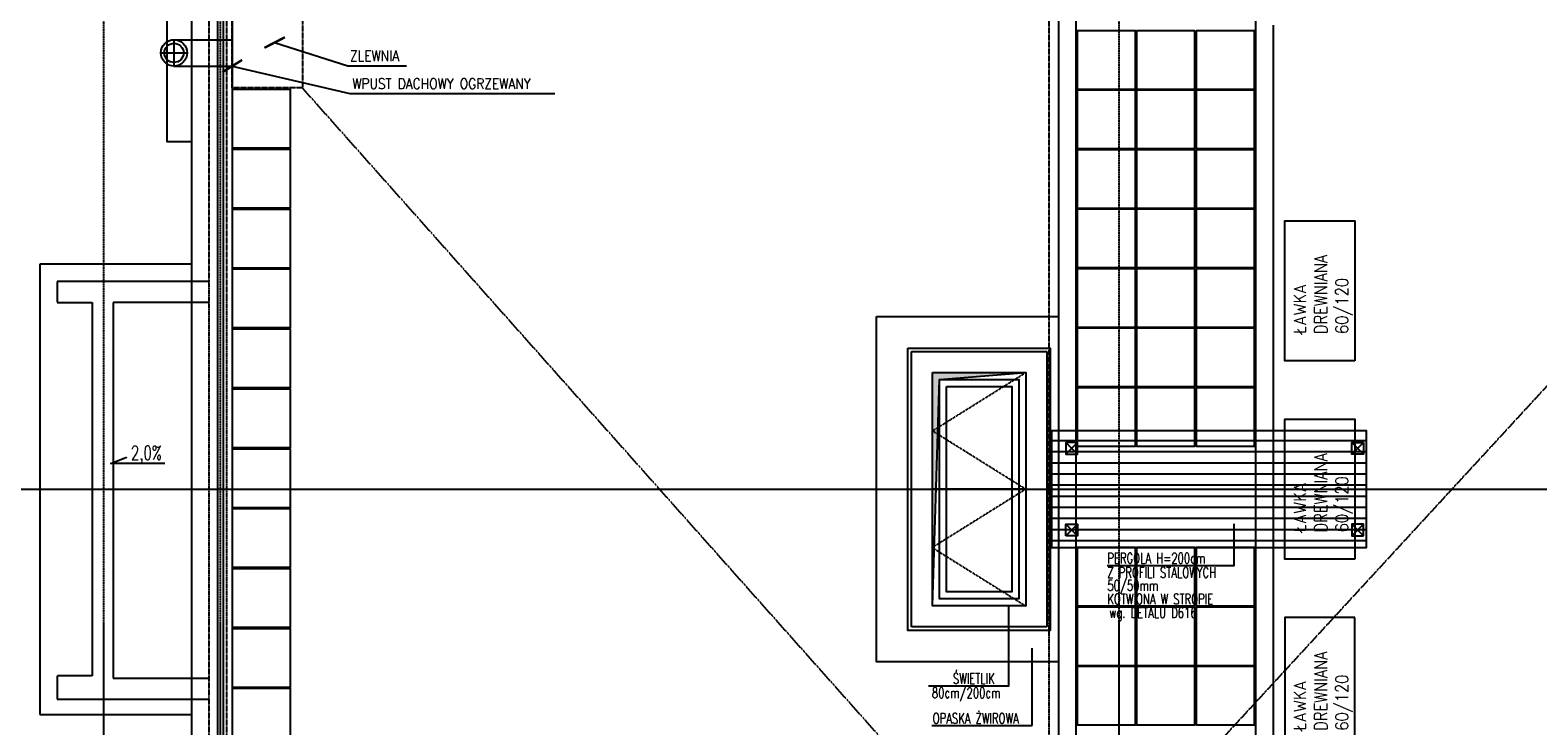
# Model space of a CAD drawing. Extents: x -7228 to 74941, y -112898 to 85621.
# Tile 28 of 256: x 54794 to 56087, y -99514 to -98918. Entities that reach past the tile are written whole.
import ezdxf
from ezdxf.enums import TextEntityAlignment as Align

# ---------------------------------------------------------------- set-up
doc = ezdxf.new("R2010")
doc.units = 0
doc.linetypes.add('CENTER', pattern=[2, 1.25, -0.25, 0.25, -0.25])
doc.linetypes.add('DASHED', pattern=[0.75, 0.5, -0.25])
doc.layers.get('0').update_dxf_attribs({"color": 101, "linetype": 'CONTINUOUS'})
for name, color, linetype in [('Ele-balustrada', 8, 'CONTINUOUS'), ('Ins-wod', 4, 'CONTINUOUS'), ('Okn---okna', 5, 'CONTINUOUS'), ('Opis-spadki', 61, 'CONTINUOUS'), ('Os-osie glowne', 1, 'CENTER'), ('Pos-ceramika', 14, 'CONTINUOUS'), ('Pzt-chodniki-hatch', 252, 'CONTINUOUS'), ('Sc-metal', 141, 'CONTINUOUS'), ('Sch-opis', 51, 'CONTINUOUS'), ('W-idok', 8, 'CONTINUOUS'), ('W-idok pod', 5, 'DASHED'), ('W-izol-w', 144, 'CONTINUOUS'), ('W-otwor-strop', 1, 'CONTINUOUS'), ('W-widok-spadki', 61, 'CONTINUOUS'), ('Wyp-meble', 155, 'CONTINUOUS')]:
    doc.layers.add(name, color=color, linetype=linetype)
doc.styles.add('ROMANS', font='romans', dxfattribs={"width": 0.85})
doc.dimstyles.new('CHMIELNA', dxfattribs={"dimscale": 3.5, "dimtxt": 4, "dimasz": 1.5, "dimexe": 3, "dimexo": 0, "dimgap": 1, "dimtad": 1, "dimdec": 1, "dimrnd": 0.5, "dimzin": 12, "dimdsep": 46, "dimtxsty": 'ROMANS', "dimblk": 'DIMTICK', "dimcen": 0.09, "dimse1": 1, "dimse2": 1, "dimclrd": 143, "dimclrt": 53, "dimadec": 0, "dimazin": 0, "dimtfac": 1, "dimtdec": 1, "dimtix": 1, "dimtmove": 2, "dimatfit": 2, "dimldrblk": 'ARCHTICK', "dimfxl": 0, "dimtolj": 1, "dimtzin": 0, "dimarcsym": 0})

# ---------------------------------------------------------------- blocks, each defined once
blk = doc.blocks.new('SPADKI')
at = {"ltscale": 25}
blk.add_lwpolyline([(0, 0), (0, -70), (-8, -50), (-8, -50)], dxfattribs=at)
at = {"ltscale": 25, "style": 'ROMANS', "width": 0.7}
blk.add_attdef('SP%', text='', height=18, rotation=90, dxfattribs=at).set_placement((-4.9, -24), align=Align.CENTER)
blk = doc.blocks.new('DIMTICK')
for p, q in [((0, 1), (0, -1)), ((-1, 0), (1, 0))]:
    blk.add_line(p, q)
at = {"const_width": 0.141}
blk.add_lwpolyline([(0.707, 0.707), (-0.707, -0.707)], dxfattribs=at)
blk = doc.blocks.new('_kdjkgjksjhgkfhh')
for p, q in [((-11.2, 0), (11.2, 0)), ((0, 11.2), (0, -11.2))]:
    blk.add_line(p, q)
for radius in [11.3, 8.25]:
    blk.add_circle((0, 0), radius)

msp = doc.modelspace()

# ---------------------------------------------------------------- hatches: boundary and pattern name
at = {"layer": 'W-idok'}
h = msp.add_hatch(dxfattribs=at)
h.set_pattern_fill('ANSI31', color=256, scale=3, angle=135, style=0)
h.paths.add_polyline_path([(55679.547, -99311.302), (55669.547, -99311.302), (55669.547, -99361.302), (55679.547, -99361.302)])
h.paths.add_polyline_path([(55679.547, -99261.302), (55669.547, -99261.302), (55669.547, -99311.302), (55679.547, -99311.302)])
h.paths.add_polyline_path([(55694.547, -99261.302), (55679.547, -99261.302), (55679.547, -99311.302), (55694.547, -99311.302)])
h.paths.add_polyline_path([(55694.547, -99311.302), (55679.547, -99311.302), (55679.547, -99361.302), (55694.547, -99361.302)])
h.paths.add_polyline_path([(55727.547, -99311.302), (55694.547, -99311.302), (55694.547, -99361.302), (55727.547, -99361.302)])
h.paths.add_polyline_path([(55727.547, -99261.302), (55694.547, -99261.302), (55694.547, -99311.302), (55727.547, -99311.302)])
h.paths.add_polyline_path([(55844.547, -99261.302), (55727.547, -99261.302), (55727.547, -99311.302), (55844.547, -99311.302)])
h.paths.add_polyline_path([(55844.547, -99311.302), (55727.547, -99311.302), (55727.547, -99361.302), (55844.547, -99361.302)])
h.paths.add_polyline_path([(55859.547, -99311.302), (55844.547, -99311.302), (55844.547, -99361.302), (55859.547, -99361.302)])
h.paths.add_polyline_path([(55859.547, -99261.302), (55844.547, -99261.302), (55844.547, -99311.302), (55859.547, -99311.302)])
h.paths.add_polyline_path([(55869.547, -99261.302), (55859.547, -99261.302), (55859.547, -99311.302), (55869.547, -99311.302)])
h.paths.add_polyline_path([(55869.547, -99311.302), (55859.547, -99311.302), (55859.547, -99361.302), (55869.547, -99361.302)])
h.paths.add_polyline_path([(55929.547, -99261.302), (55869.547, -99261.302), (55869.547, -99311.302), (55929.547, -99311.302)])
h.paths.add_polyline_path([(55929.547, -99311.302), (55869.547, -99311.302), (55869.547, -99361.302), (55929.547, -99361.302)])
h.paths.add_polyline_path([(55939.547, -99311.302), (55929.547, -99311.302), (55929.547, -99361.302), (55939.547, -99361.302)])
h.paths.add_polyline_path([(55939.547, -99261.302), (55929.547, -99261.302), (55929.547, -99311.302), (55939.547, -99311.302)])
h.paths.add_polyline_path([(55874.467, -99350.912), (55874.467, -99272.072), (55932.325, -99272.072), (55932.325, -99350.912)], flags=9)
at = {"layer": 'W-otwor-strop', "linetype": 'Continuous', "ltscale": 0.5}
h = msp.add_hatch(color=256, dxfattribs=at)
h.paths.add_polyline_path([(55647.547, -99211.302), (55567.547, -99211.302), (55567.547, -99311.302), (55570.64, -99311.302), (55573.547, -99217.302)])
h.paths.add_polyline_path([(55570.64, -99311.302), (55567.547, -99311.302), (55567.547, -99411.302)])

# ---------------------------------------------------------------- linework, layer by layer
at = {"layer": 'Ele-balustrada'}
for points in [[(54955.047, -100507.294), (54955.047, -97837.31)], [(54960.047, -100507.294), (54960.047, -97837.31)]]:
    msp.add_lwpolyline(points, dxfattribs=at)
at = {"layer": 'Okn---okna'}
for points in [[(55567.547, -99211.302), (55647.547, -99211.302), (55647.547, -99411.302), (55567.547, -99411.302)], [(55573.547, -99217.302), (55641.547, -99217.302), (55641.547, -99405.302), (55573.547, -99405.302)], [(55579.547, -99223.302), (55635.547, -99223.302), (55635.547, -99399.302), (55579.547, -99399.302)]]:
    msp.add_lwpolyline(points, close=True, dxfattribs=at)
at = {"layer": 'Okn---okna', "linetype": 'DASHED', "ltscale": 0.5}
for points in [[(55647.547, -99311.302), (55567.547, -99261.302), (55647.547, -99211.302)], [(55647.547, -99311.302), (55567.547, -99361.302), (55647.547, -99411.302)]]:
    msp.add_lwpolyline(points, dxfattribs=at)
at = {"layer": 'Okn---okna'}
msp.add_lwpolyline([(55647.547, -99311.302), (55567.547, -99311.302)], dxfattribs=at)
at = {"layer": 'Os-osie glowne'}
for points in [[(54857.547, -102606.302), (54857.547, -96629.302)], [(54957.547, -102606.302), (54957.547, -96629.302)], [(55727.547, -102606.302), (55727.547, -96629.302)], [(50525.547, -99311.302), (62792.547, -99311.302)]]:
    msp.add_lwpolyline(points, dxfattribs=at)
at = {"layer": 'Pos-ceramika'}
msp.add_lwpolyline([(55519.547, -99163.302), (55675.547, -99163.302), (55675.547, -99459.302), (55519.547, -99459.302)], close=True, dxfattribs=at)
at = {"layer": 'Pzt-chodniki-hatch'}
for points in [[(55691.548, -98918.302), (55691.548, -98968.302), (55741.548, -98968.302), (55741.548, -98918.302)], [(55742.548, -98918.302), (55742.548, -98968.302), (55792.548, -98968.302), (55792.548, -98918.302)], [(55793.548, -98918.302), (55793.548, -98968.302), (55843.548, -98968.302), (55843.548, -98918.302)], [(54967.547, -98968.782), (54967.547, -99018.782), (55017.547, -99018.782), (55017.547, -98968.782)], [(55691.548, -98969.302), (55691.548, -99019.302), (55741.548, -99019.302), (55741.548, -98969.302)], [(55742.548, -98969.302), (55742.548, -99019.302), (55792.548, -99019.302), (55792.548, -98969.302)], [(55793.548, -98969.302), (55793.548, -99019.302), (55843.548, -99019.302), (55843.548, -98969.302)], [(54967.547, -99020.122), (54967.547, -99070.122), (55017.547, -99070.122), (55017.547, -99020.122)], [(55691.548, -99020.302), (55691.548, -99070.302), (55741.548, -99070.302), (55741.548, -99020.302)], [(55742.548, -99020.302), (55742.548, -99070.302), (55792.548, -99070.302), (55792.548, -99020.302)], [(55793.548, -99020.302), (55793.548, -99070.302), (55843.548, -99070.302), (55843.548, -99020.302)], [(54967.547, -99071.462), (54967.547, -99121.462), (55017.547, -99121.462), (55017.547, -99071.462)], [(55691.548, -99071.302), (55691.548, -99121.302), (55741.548, -99121.302), (55741.548, -99071.302)], [(55742.548, -99071.302), (55742.548, -99121.302), (55792.548, -99121.302), (55792.548, -99071.302)], [(55793.548, -99071.302), (55793.548, -99121.302), (55843.548, -99121.302), (55843.548, -99071.302)], [(54967.547, -99122.802), (54967.547, -99172.802), (55017.547, -99172.802), (55017.547, -99122.802)], [(55691.548, -99122.302), (55691.548, -99172.302), (55741.548, -99172.302), (55741.548, -99122.302)], [(55742.548, -99122.302), (55742.548, -99172.302), (55792.548, -99172.302), (55792.548, -99122.302)], [(55793.548, -99122.302), (55793.548, -99172.302), (55843.548, -99172.302), (55843.548, -99122.302)], [(54967.547, -99174.142), (54967.547, -99224.142), (55017.547, -99224.142), (55017.547, -99174.142)], [(55691.548, -99173.302), (55691.548, -99223.302), (55741.548, -99223.302), (55741.548, -99173.302)], [(55742.548, -99173.302), (55742.548, -99223.302), (55792.548, -99223.302), (55792.548, -99173.302)], [(55793.548, -99173.302), (55793.548, -99223.302), (55843.548, -99223.302), (55843.548, -99173.302)], [(54967.547, -99225.482), (54967.547, -99275.482), (55017.547, -99275.482), (55017.547, -99225.482)], [(55691.548, -99224.302), (55691.548, -99274.302), (55741.548, -99274.302), (55741.548, -99224.302)], [(55742.548, -99224.302), (55742.548, -99274.302), (55792.548, -99274.302), (55792.548, -99224.302)], [(55793.548, -99224.302), (55793.548, -99274.302), (55843.548, -99274.302), (55843.548, -99224.302)], [(54967.547, -99276.822), (54967.547, -99326.822), (55017.547, -99326.822), (55017.547, -99276.822)], [(54967.547, -99328.162), (54967.547, -99378.162), (55017.547, -99378.162), (55017.547, -99328.162)], [(55691.548, -99361.302), (55691.548, -99411.302), (55741.548, -99411.302), (55741.548, -99361.302)], [(55742.548, -99361.302), (55742.548, -99411.302), (55792.548, -99411.302), (55792.548, -99361.302)], [(55793.548, -99361.302), (55793.548, -99411.302), (55843.548, -99411.302), (55843.548, -99361.302)], [(54967.547, -99379.502), (54967.547, -99429.502), (55017.547, -99429.502), (55017.547, -99379.502)], [(55691.548, -99412.302), (55691.548, -99462.302), (55741.548, -99462.302), (55741.548, -99412.302)], [(55742.548, -99412.302), (55742.548, -99462.302), (55792.548, -99462.302), (55792.548, -99412.302)], [(55793.548, -99412.302), (55793.548, -99462.302), (55843.548, -99462.302), (55843.548, -99412.302)], [(54967.547, -99430.842), (54967.547, -99480.842), (55017.547, -99480.842), (55017.547, -99430.842)], [(55691.548, -99463.302), (55691.548, -99513.302), (55741.548, -99513.302), (55741.548, -99463.302)], [(55742.548, -99463.302), (55742.548, -99513.302), (55792.548, -99513.302), (55792.548, -99463.302)], [(55793.548, -99463.302), (55793.548, -99513.302), (55843.548, -99513.302), (55843.548, -99463.302)], [(54967.547, -99482.182), (54967.547, -99532.182), (55017.547, -99532.182), (55017.547, -99482.182)]]:
    msp.add_lwpolyline(points, close=True, dxfattribs=at)
at = {"layer": 'Sc-metal'}
for points in [[(55682.047, -99271.302), (55682.047, -99281.302), (55692.047, -99281.302), (55692.047, -99271.302)], [(55937.047, -99271.302), (55937.047, -99281.302), (55927.047, -99281.302), (55927.047, -99271.302)], [(55682.047, -99351.302), (55682.047, -99341.302), (55692.047, -99341.302), (55692.047, -99351.302)], [(55937.047, -99351.302), (55937.047, -99341.302), (55927.047, -99341.302), (55927.047, -99351.302)]]:
    msp.add_lwpolyline(points, close=True, dxfattribs=at)
for points in [[(55682.047, -99271.302), (55692.047, -99281.302)], [(55692.047, -99271.302), (55682.047, -99281.302)], [(55937.047, -99271.302), (55927.047, -99281.302)], [(55927.047, -99271.302), (55937.047, -99281.302)], [(55682.047, -99351.302), (55692.047, -99341.302)], [(55692.047, -99351.302), (55682.047, -99341.302)], [(55937.047, -99351.302), (55927.047, -99341.302)], [(55927.047, -99351.302), (55937.047, -99341.302)]]:
    msp.add_lwpolyline(points, dxfattribs=at)
at = {"layer": 'Sch-opis'}
for points in [[(55717.299, -99376.683), (55826.271, -99376.683), (55826.271, -99341.04)], [(55564.251, -99479.831), (55632.989, -99479.831), (55632.989, -99411.302)], [(55653, -99513.893), (55653, -99447.515)], [(55567.21, -99513.893), (55653, -99513.893)]]:
    msp.add_lwpolyline(points, dxfattribs=at)
at = {"layer": 'W-idok', "linetype": 'DASHED', "ltscale": 0.5}
for p, q in [((54962.547, -98726.302), (54962.547, -99148.302)), ((54947.547, -98741.302), (54947.547, -99133.302)), ((54947.547, -99133.302), (54947.547, -99489.302)), ((54962.547, -99148.302), (54962.547, -99474.302)), ((54962.547, -99474.302), (54962.547, -99898.302)), ((54947.547, -99489.302), (54947.547, -99883.302))]:
    msp.add_line(p, q, dxfattribs=at)
at = {"layer": 'W-idok'}
for points in [[(55844.547, -97836.302), (55844.547, -100609.302)], [(55690.547, -98190.302), (55690.547, -100609.302)], [(55675.547, -98833.758), (55675.547, -100609.302)], [(55859.547, -98913.444), (55859.547, -100609.302)], [(54917.547, -98926.052), (54967.547, -98926.052)], [(54917.547, -98948.552), (54967.547, -98948.552)], [(55669.547, -99261.302), (55669.547, -99361.302), (55939.547, -99361.302), (55939.547, -99261.302), (55669.547, -99261.302)]]:
    msp.add_lwpolyline(points, dxfattribs=at)
msp.add_lwpolyline([(55546.547, -99190.302), (55668.547, -99190.302), (55668.547, -99432.302), (55546.547, -99432.302)], close=True, dxfattribs=at)
at = {"layer": 'W-idok', "linetype": 'DASHED'}
msp.add_lwpolyline([(55549.547, -99193.302), (55665.547, -99193.302), (55665.547, -99429.302), (55549.547, -99429.302)], close=True, dxfattribs=at)
at = {"layer": 'W-idok pod', "linetype": 'Continuous'}
for p, q in [((54932.547, -99118.302), (54802.547, -99118.302)), ((54802.547, -99118.302), (54802.547, -99504.302)), ((54802.547, -99504.302), (54932.547, -99504.302))]:
    msp.add_line(p, q, dxfattribs=at)
msp.add_lwpolyline([(54932.547, -98863.302), (54911.547, -98863.302), (54911.547, -99013.302), (54932.547, -99013.302)], dxfattribs=at)
at = {"layer": 'W-idok pod'}
for points in [[(54947.547, -99133.302), (54817.547, -99133.302), (54817.547, -99151.302), (54847.547, -99151.302), (54847.547, -99471.302), (54817.547, -99471.302), (54817.547, -99491.302), (54947.547, -99491.302)], [(54947.547, -99151.302), (54865.547, -99151.302), (54865.547, -99473.302), (54947.547, -99473.302)]]:
    msp.add_lwpolyline(points, dxfattribs=at)
at = {"layer": 'W-izol-w', "linetype": 'Continuous'}
for p, q in [((54932.547, -98368.302), (54932.547, -99118.302)), ((54967.547, -98721.302), (54967.547, -99153.302)), ((54932.547, -99118.302), (54932.547, -99868.302)), ((54967.547, -99153.302), (54967.547, -99469.302)), ((54967.547, -99469.302), (54967.547, -99903.302))]:
    msp.add_line(p, q, dxfattribs=at)
at = {"layer": 'W-otwor-strop', "ltscale": 0.5}
msp.add_lwpolyline([(55567.547, -99211.302), (55647.547, -99211.302), (55647.547, -99411.302), (55567.547, -99411.302)], close=True, dxfattribs=at)
at = {"layer": 'W-otwor-strop', "linetype": 'Continuous', "ltscale": 0.5}
msp.add_lwpolyline([(55567.547, -99411.302), (55573.547, -99217.302), (55647.547, -99211.302)], dxfattribs=at)
at = {"layer": 'W-widok-spadki', "linetype": 'DASHED', "ltscale": 0.5}
for points in [[(55667.547, -101403.302), (55667.547, -98190.302)], [(55667.547, -99686.302), (55027.547, -98967.302)], [(56329.547, -98967.302), (55667.547, -99686.302)]]:
    msp.add_lwpolyline(points, dxfattribs=at)
msp.add_lwpolyline([(54967.547, -98907.302), (55027.547, -98907.302), (55027.547, -98967.302), (54967.547, -98967.302)], close=True, dxfattribs=at)
at = {"layer": 'Wyp-meble'}
for points in [[(55929.547, -99201.302), (55869.547, -99201.302), (55869.547, -99081.302), (55929.547, -99081.302)], [(55929.547, -99371.302), (55869.547, -99371.302), (55869.547, -99251.302), (55929.547, -99251.302)], [(55929.547, -99421.302), (55869.547, -99421.302), (55869.547, -99541.302), (55929.547, -99541.302)]]:
    msp.add_lwpolyline(points, close=True, dxfattribs=at)

# ---------------------------------------------------------------- block references
at = {"layer": 'Ins-wod'}
msp.add_blockref('_kdjkgjksjhgkfhh', (54917.547, -98937.302), dxfattribs=at)
at = {"layer": 'Opis-spadki', "xscale": 0.6604040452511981, "yscale": 0.6604040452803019, "zscale": 0.6604040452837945, "rotation": 270}
msp.add_blockref('SPADKI', (54909.73, -99289.208), dxfattribs=at).add_auto_attribs({'SP%': '2,0%'})

# ---------------------------------------------------------------- texts
at = {"layer": 'Sch-opis', "style": 'ROMANS', "width": 0.7}
for s, p in [('PERGOLA H=200cm ', (55717.541, -99374.918)), ('Z PROFILI STALOWYCH', (55717.519, -99387.153)), ('50/50mm', (55717.519, -99398.306)), ('KOTWIONA W STROPIE', (55717.519, -99409.807)), ('wg. DETALU D616', (55719.237, -99421.548)), ('ŚWIETLIK ', (55585.132, -99478.066)), ('80cm/200cm', (55567.11, -99490.302)), ('OPASKA ŻWIROWA', (55567.832, -99512.128))]:
    msp.add_text(s, height=9, dxfattribs=at).set_placement(p)
at = {"layer": 'Sch-opis', "char_height": 9, "width": 203.76147, "attachment_point": 1, "style": 'ROMANS'}
for s, insert in [('ZLEWNIA', (55068.528, -98935.313)), ('ZLEWNIA', (55068.528, -98935.313)), ('WPUST DACHOWY OGRZEWANY', (55070.354, -98959.108))]:
    msp.add_mtext(s, dxfattribs=dict(at, insert=insert))
at = {"layer": 'Sch-opis', "char_height": 10.8, "width": 96.59286, "attachment_point": 1, "rotation": 90, "style": 'ROMANS'}
for insert in [(55877.167, -99178.212), (55877.167, -99348.212), (55877.167, -99518.212)]:
    msp.add_mtext('ŁAWKA DREWNIANA\\P60/120', dxfattribs=dict(at, insert=insert))

# ---------------------------------------------------------------- leaders
at = {"layer": 'Sch-opis'}
for points in [[(55003.833, -98928.405), (55066.521, -98948.381), (55116.806, -98948.381)], [(55003.833, -98928.405), (55066.521, -98948.381), (55116.806, -98948.381)], [(54967.547, -98948.552), (55068.347, -98972.175), (55243.928, -98972.175)]]:
    msp.add_leader(points, dimstyle='CHMIELNA', override={"dimasz": 4, "dimgap": 1, "dimtad": 0}, dxfattribs=at)

doc.saveas('drawing.dxf')
